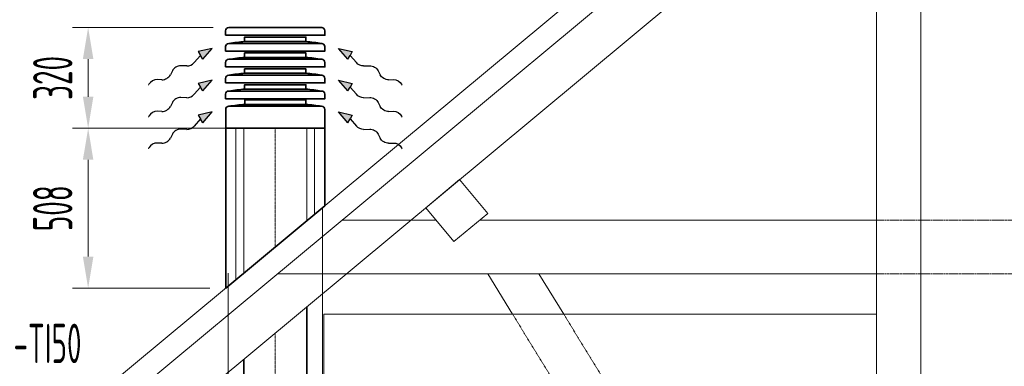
# Model space of a CAD drawing. Header units: millimetres. Extents: x 15940 to 92175, y -24684 to 227664.
# Tile 123 of 132: x 51988 to 55117, y 212043 to 213145. Entities that reach past the tile are written whole.
import ezdxf

# ---------------------------------------------------------------- set-up
doc = ezdxf.new("R2010")
doc.units = ezdxf.units.MM
doc.header["$LTSCALE"] = 0.05
for name, pattern in [('ACAD_ISO02W100', [15, 12, -3]), ('ACAD_ISO10W100', [18, 12, -3, 0, -3]), ('phl_thick', [0]), ('ČÁRKOVANÁ', [0.75, 0.5, -0.25])]:
    doc.linetypes.add(name, pattern=pattern)
for name, color, linetype, lineweight in [('VZT_09 ODA (SÁNÍ) - OBRYS', 3, 'Continuous', 35), ('VZT_0C ODA (SÁNÍ)', 3, 'Continuous', 35), ('VZT_10 ODA (SÁNÍ) - OSA', 3, 'ACAD_ISO10W100', 5), ('VZT_12 ODA (SÁNÍ) - SKRYTÉ', 3, 'ACAD_ISO02W100', 5), ('VZT_30 DISTRIBUČNÍ PRVKY - OBRYS', 1, 'Continuous', 35), ('VZT_50 POPIS - OBECNE', 7, 'Continuous', 13), ('VZT_60_KOTY - DIMENZE', 7, 'Continuous', 5), ('VZT_IZOLACE - TEPELNÁ', 6, 'IZOLACE TEPELNA', 5)]:
    doc.layers.add(name, color=color, linetype=linetype, lineweight=lineweight)
doc.styles.add('EVORA_125', font='isocp.shx', dxfattribs={"width": 0.6, "height": 125})
doc.styles.get("Standard").update_dxf_attribs({"font": 'arial.ttf'})
doc.linetypes.add('IZOLACE', pattern='A,0.00254,-2.54,[134,ltypeshp.shx,S=2.54,R=0,X=-2.54,Y=0],-5.08,[134,ltypeshp.shx,S=2.54,R=180,X=2.54,Y=0],-2.54', length=10.16254)
doc.linetypes.add('IZOLACE TEPELNA', pattern='A,12.7,-1.5,["T",Standard,S=2.54,R=0,X=0,Y=-1.27],-3', length=17.2)

msp = doc.modelspace()

# ---------------------------------------------------------------- linework, layer by layer
at = {"layer": 'VZT_09 ODA (SÁNÍ) - OBRYS'}
for p, q in [((52899.8, 211738.9), (52899.8, 212232.7)), ((52699.8, 211738.9), (52699.8, 212066.4))]:
    msp.add_line(p, q, dxfattribs=at)
at = {"layer": 'VZT_0C ODA (SÁNÍ)'}
for p, q in [((52642.3, 212291.9), (52642.3, 212799.5)), ((52957.3, 212799.5), (52957.3, 212553.4)), ((52957.3, 212553.4), (52642.3, 212291.9))]:
    msp.add_line(p, q, dxfattribs=at)
at = {"layer": 'VZT_10 ODA (SÁNÍ) - OSA', "ltscale": 5}
for p, q in [((52799.8, 212799.5), (52799.8, 212422.7)), ((52799.8, 212149.6), (52799.8, 211738.9))]:
    msp.add_line(p, q, dxfattribs=at)
at = {"layer": 'VZT_12 ODA (SÁNÍ) - SKRYTÉ', "ltscale": 5}
for p, q in [((52699.8, 212339.3), (52699.8, 212799.5)), ((52899.8, 212505.6), (52899.8, 212799.5))]:
    msp.add_line(p, q, dxfattribs=at)
at = {"layer": 'VZT_30 DISTRIBUČNÍ PRVKY - OBRYS', "linetype": 'phl_thick'}
for points in [[(52642.1, 213095.1), (52642.1, 213109.4, -0.414214), (52652.3, 213119.5), (52947.3, 213119.5, -0.414214), (52957.4, 213109.4), (52957.4, 213095.1)], [(52642.1, 213044.7), (52642.1, 213059, -0.414214), (52652.3, 213069.1), (52947.3, 213069.1, -0.414214), (52957.4, 213059), (52957.4, 213044.7)], [(52642.1, 212994.3), (52642.1, 213008.6, -0.414214), (52652.3, 213018.7), (52947.3, 213018.7, -0.414214), (52957.4, 213008.6), (52957.4, 212994.3)], [(52642.1, 212943.9), (52642.1, 212958.2, -0.414214), (52652.3, 212968.3), (52947.3, 212968.3, -0.414214), (52957.4, 212958.2), (52957.4, 212943.9)], [(52642.1, 212893.5), (52642.1, 212907.8, -0.414214), (52652.3, 212917.9), (52947.3, 212917.9, -0.414214), (52957.4, 212907.8), (52957.4, 212893.5)]]:
    msp.add_lwpolyline(points, format="xyb", close=True, dxfattribs=at)
for points in [[(52702.5, 213075.1), (52702.5, 213089.2), (52897, 213089.2), (52897, 213075.1)], [(52702.5, 213024.7), (52702.5, 213038.8), (52897, 213038.8), (52897, 213024.7)], [(52702.5, 212974.3), (52702.5, 212988.4), (52897, 212988.4), (52897, 212974.3)], [(52702.5, 212923.9), (52702.5, 212938), (52897, 212938), (52897, 212923.9)], [(52896.9, 212875.5), (52896.9, 212889.6), (52702.6, 212889.6), (52702.6, 212875.5)]]:
    msp.add_lwpolyline(points, close=True, dxfattribs=at)
msp.add_lwpolyline([(52642.3, 212859.4), (52642.3, 212799.5), (52957.3, 212799.5), (52957.3, 212859.4, 0.414214), (52947.1, 212869.5), (52652.4, 212869.5, 0.414214), (52642.3, 212859.4)], format="xyb", dxfattribs=at)
for centre, start, end in [((52756.4, 212412.6), 94.6512, 99.003), ((52843.1, 212412.6), 80.997, 85.3488), ((52756.4, 212362.2), 94.6512, 99.003), ((52843.1, 212362.2), 80.997, 85.3488), ((52756.4, 212311.8), 94.6512, 99.003), ((52843.1, 212311.8), 80.997, 85.3488), ((52756.4, 212261.4), 94.6512, 99.003), ((52843.1, 212261.4), 80.997, 85.3488), ((52756.5, 212213), 94.6512, 99.003), ((52843, 212213), 80.997, 85.3488)]:
    msp.add_arc(centre, 664.7, start, end, dxfattribs=at)
at = {"layer": 'VZT_50 POPIS - OBECNE', "color": 8, "linetype": 'phl_thick'}
for p, q in [((55191, 214411), (50362.5, 210396.1)), ((50407.4, 210342), (55191.4, 214319.8)), ((55192.2, 214138.8), (50730.8, 210429.2)), ((54851.2, 209938.9), (54851.2, 213855.3)), ((54710.3, 209938.9), (54710.3, 213738.1)), ((53385.7, 212636.7), (53278, 212547.2)), ((53475.2, 212529.1), (53385.7, 212636.7)), ((53278, 212547.2), (53367.5, 212439.6)), ((53011.3, 212507.5), (53311, 212507.5)), ((53367.5, 212439.6), (53475.2, 212529.1)), ((53449.2, 212507.5), (54710.3, 212507.5)), ((52806.8, 212337.5), (54710.3, 212337.5)), ((53554.2, 212208.9), (53475.3, 212337.5)), ((53637.9, 212337.5), (53716.7, 212208.9)), ((52954.3, 209938.9), (52954.3, 212208.9)), ((52954.3, 212208.9), (54710.3, 212208.9))]:
    msp.add_line(p, q, dxfattribs=at)
at = {"layer": 'VZT_50 POPIS - OBECNE', "linetype": 'phl_thick'}
for p, q in [((52602.3, 213119.5), (52155.1, 213119.5)), ((52205.1, 212899.5), (52205.1, 213019.5)), ((52592.3, 212799.5), (52155.1, 212799.5)), ((52649.8, 212799.5), (52155.1, 212799.5)), ((52205.1, 212391.9), (52205.1, 212699.5)), ((52592.3, 212291.9), (52155.1, 212291.9))]:
    msp.add_line(p, q, dxfattribs=at)
at = {"layer": 'VZT_50 POPIS - OBECNE', "color": 0, "lineweight": -2}
for p, q in [((52598.9, 213053), (52554.8, 213043)), ((52554.8, 213043), (52561.9, 213031)), ((52569.1, 213019), (52598.9, 213053)), ((53000.6, 213053), (53044.7, 213043)), ((53030.4, 213019), (53000.6, 213053)), ((53044.7, 213043), (53037.6, 213031)), ((52561.9, 213031), (52542, 213008.3)), ((52569.1, 213019), (52561.9, 213031)), ((53030.4, 213019), (53037.6, 213031)), ((53037.6, 213031), (53057.5, 213008.3)), ((52472.7, 212982.4), (52466.4, 212969.6)), ((52518.9, 212997.5), (52499.4, 212998.3)), ((53080.7, 212997.5), (53100.2, 212998.3)), ((53126.8, 212982.4), (53133.1, 212969.6)), ((52439.8, 212953.7), (52424.5, 212954.3)), ((52598.9, 212952.2), (52554.8, 212942.2)), ((52569.1, 212918.2), (52598.9, 212952.2)), ((53000.6, 212952.2), (53044.7, 212942.2)), ((53030.4, 212918.2), (53000.6, 212952.2)), ((53159.8, 212953.7), (53175.1, 212954.3)), ((52561.9, 212930.2), (52542, 212907.5)), ((52554.8, 212942.2), (52561.9, 212930.2)), ((52569.1, 212918.2), (52561.9, 212930.2)), ((53030.4, 212918.2), (53037.6, 212930.2)), ((53044.7, 212942.2), (53037.6, 212930.2)), ((53037.6, 212930.2), (53057.5, 212907.5)), ((52518.9, 212896.7), (52499.4, 212897.5)), ((53080.7, 212896.7), (53100.2, 212897.5)), ((52439.8, 212852.9), (52424.5, 212853.5)), ((52472.7, 212881.6), (52466.4, 212868.8)), ((52598.9, 212851.4), (52554.8, 212841.4)), ((52569.1, 212817.4), (52598.9, 212851.4)), ((53000.6, 212851.4), (53044.7, 212841.4)), ((53030.4, 212817.4), (53000.6, 212851.4)), ((53126.8, 212881.6), (53133.1, 212868.8)), ((53159.8, 212852.9), (53175.1, 212853.5)), ((52561.9, 212829.4), (52542, 212806.7)), ((52554.8, 212841.4), (52561.9, 212829.4)), ((52569.1, 212817.4), (52561.9, 212829.4)), ((53030.4, 212817.4), (53037.6, 212829.4)), ((53044.7, 212841.4), (53037.6, 212829.4)), ((53037.6, 212829.4), (53057.5, 212806.7)), ((52518.9, 212795.9), (52499.4, 212796.7)), ((53080.7, 212795.9), (53100.2, 212796.7)), ((52472.7, 212780.8), (52466.4, 212768)), ((53126.8, 212780.8), (53133.1, 212768)), ((52439.8, 212752.1), (52424.5, 212752.7)), ((53159.8, 212752.1), (53175.1, 212752.7))]:
    msp.add_line(p, q, dxfattribs=at)
at = {"layer": 'VZT_50 POPIS - OBECNE'}
for p, q in [((52398.3, 212939.3), (52396.6, 212936.2)), ((53201.2, 212939.3), (53203, 212936.2)), ((52398.3, 212838.5), (52396.6, 212835.4)), ((53201.2, 212838.5), (53203, 212835.4)), ((52398.3, 212737.7), (52396.6, 212734.6)), ((53201.2, 212737.7), (53203, 212734.6))]:
    msp.add_line(p, q, dxfattribs=at)
at = {"layer": 'VZT_50 POPIS - OBECNE', "color": 8, "linetype": 'ČÁRKOVANÁ', "ltscale": 100}
for p, q in [((54710.3, 212507.5), (55989.8, 212507.5)), ((54710.3, 212337.5), (55989.8, 212337.5)), ((54945.7, 209938.9), (53554.2, 212208.9)), ((53716.7, 212208.9), (55108.2, 209938.9))]:
    msp.add_line(p, q, dxfattribs=at)
at = {"layer": 'VZT_50 POPIS - OBECNE', "color": 0, "lineweight": -2}
for centre, start_param, end_param in [((52527.4, 213013.5), 3.908129, 5.191299), ((52490.8, 212982.4), 0.766537, 2.375056), ((52415.9, 212938.4), 0.766537, 2.320574), ((52448.3, 212969.7), 3.908129, 5.516649), ((52490.8, 212881.6), 0.766537, 2.375056), ((52527.4, 212912.7), 3.908129, 5.191299), ((52415.9, 212837.6), 0.766537, 2.320574), ((52448.3, 212868.9), 3.908129, 5.516649), ((52490.8, 212780.8), 0.766537, 2.375056), ((52527.4, 212811.9), 3.908129, 5.191299), ((52448.3, 212768.1), 3.908129, 5.516649), ((52415.9, 212736.8), 0.766537, 2.320574)]:
    msp.add_ellipse(centre, major_axis=(18.5, 11), ratio=0.625, start_param=start_param, end_param=end_param, dxfattribs=at)
at = {"layer": 'VZT_50 POPIS - OBECNE', "color": 0, "lineweight": -2, "extrusion": (0, 0, -1)}
for centre, start_param, end_param in [((53072.1, 213013.5), 3.908129, 5.191299), ((53108.7, 212982.4), 0.766537, 2.375056), ((53151.2, 212969.7), 3.908129, 5.516649), ((53183.6, 212938.4), 0.766537, 2.320574), ((53072.1, 212912.7), 3.908129, 5.191299), ((53108.7, 212881.6), 0.766537, 2.375056), ((53151.2, 212868.9), 3.908129, 5.516649), ((53183.6, 212837.6), 0.766537, 2.320574), ((53072.1, 212811.9), 3.908129, 5.191299), ((53108.7, 212780.8), 0.766537, 2.375056), ((53151.2, 212768.1), 3.908129, 5.516649), ((53183.6, 212736.8), 0.766537, 2.320574)]:
    msp.add_ellipse(centre, major_axis=(-18.5, 11), ratio=0.625, start_param=start_param, end_param=end_param, dxfattribs=at)
at = {"layer": 'VZT_50 POPIS - OBECNE', "linetype": 'phl_thick'}
for points in [[(52188.4, 213019.5), (52221.7, 213019.5), (52205.1, 213119.5)], [(52188.4, 212899.5), (52221.7, 212899.5), (52205.1, 212799.5)], [(52188.4, 212699.5), (52221.7, 212699.5), (52205.1, 212799.5)], [(52188.4, 212391.9), (52221.7, 212391.9), (52205.1, 212291.9)]]:
    msp.add_solid(points, dxfattribs=at)
at = {"layer": 'VZT_50 POPIS - OBECNE', "color": 0, "lineweight": -2}
for points in [[(52569.1, 213019), (52554.8, 213043), (52598.9, 213053)], [(53030.4, 213019), (53044.7, 213043), (53000.6, 213053)], [(52569.1, 212918.2), (52554.8, 212942.2), (52598.9, 212952.2)], [(53030.4, 212918.2), (53044.7, 212942.2), (53000.6, 212952.2)], [(52569.1, 212817.4), (52554.8, 212841.4), (52598.9, 212851.4)], [(53030.4, 212817.4), (53044.7, 212841.4), (53000.6, 212851.4)]]:
    msp.add_solid(points, dxfattribs=at)
at = {"layer": 'VZT_IZOLACE - TEPELNÁ', "linetype": 'IZOLACE'}
for p, q in [((52674.8, 212318.9), (52674.8, 212799.5)), ((52924.8, 212526.4), (52924.8, 212799.5))]:
    msp.add_line(p, q, dxfattribs=at)
at = {"layer": 'VZT_IZOLACE - TEPELNÁ', "ltscale": 10}
for p, q in [((52949.8, 211738.9), (52949.8, 212547.2)), ((52649.8, 211738.9), (52649.8, 212339.5))]:
    msp.add_line(p, q, dxfattribs=at)

# ---------------------------------------------------------------- texts
at = {"layer": 'VZT_50 POPIS - OBECNE', "linetype": 'phl_thick', "char_height": 125, "attachment_point": 5, "rotation": 90, "style": 'EVORA_125'}
for s, insert in [('\\A1;320', (52092.6, 212959.5)), ('\\A1;508', (52092.6, 212545.7))]:
    msp.add_mtext(s, dxfattribs=dict(at, insert=insert))
at = {"layer": 'VZT_60_KOTY - DIMENZE', "linetype": 'phl_thick', "insert": (51771.4, 212178.7), "char_height": 125, "attachment_point": 1, "style": 'EVORA_125'}
msp.add_mtext('%%C200-TI50', dxfattribs=at)

doc.saveas('drawing.dxf')
